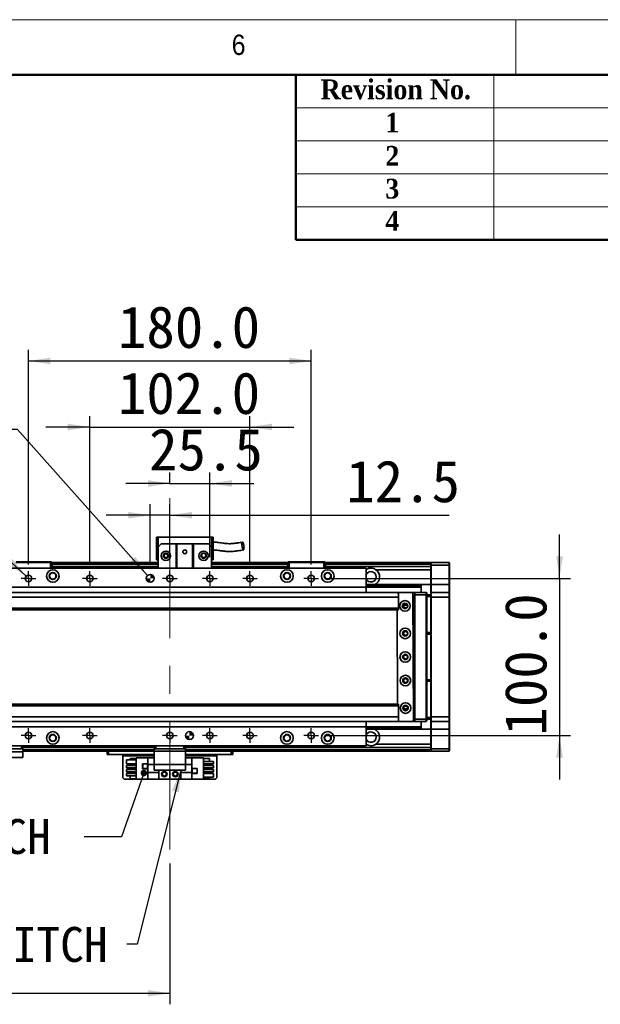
# Model space of a CAD drawing. Header units: millimetres. Extents: x 35 to 2905, y 35 to 2044.
# Tile 9 of 10: x 1854 to 2224, y 1418 to 2044. Entities that reach past the tile are written whole.
import ezdxf

# ---------------------------------------------------------------- set-up
doc = ezdxf.new("R2010")
doc.units = ezdxf.units.MM
doc.header["$LTSCALE"] = 7
doc.linetypes.add('CENTERX2', pattern=[20.32, 12.7, -2.54, 2.54, -2.54])
doc.layers.add('黑色实线', color=7, linetype='Continuous')
doc.styles.add('SLDTEXTSTYLE1', font='Gothic.ttf', dxfattribs={"width": 0.913})
doc.styles.add('SLDTEXTSTYLE2', font='timesbd.ttf', dxfattribs={"width": 0.933})
doc.styles.add('SLDTEXTSTYLE8', font='txt')
doc.styles.add('SLDTEXTSTYLE9', font='txt', dxfattribs={"bigfont": 'bigfont'})
doc.dimstyles.new('SLDDIMSTYLE0', dxfattribs={"dimtxt": 26.6, "dimasz": 14, "dimexe": 0, "dimexo": 0.0625, "dimgap": 6.65, "dimtad": 2, "dimdec": 1, "dimrnd": 1e-09, "dimzin": 4, "dimdsep": 46, "dimtxsty": 'SLDTEXTSTYLE8', "dimsah": 1, "dimcen": 0.09, "dimadec": 0, "dimazin": 1, "dimtfac": 1, "dimtdec": 1, "dimtmove": 0, "dimatfit": 0, "dimfxl": 0, "dimfrac": 2, "dimtolj": 1, "dimtzin": 12, "dimarcsym": 0})
doc.dimstyles.new('SLDDIMSTYLE1', dxfattribs={"dimtxt": 26.6, "dimasz": 14, "dimexe": 0, "dimexo": 0.0625, "dimgap": 6.65, "dimtad": 2, "dimdec": 1, "dimrnd": 1e-09, "dimzin": 12, "dimdsep": 46, "dimtxsty": 'SLDTEXTSTYLE8', "dimsah": 1, "dimcen": 0.09, "dimadec": 0, "dimazin": 3, "dimtfac": 1, "dimtdec": 1, "dimtmove": 0, "dimatfit": 0, "dimfxl": 0, "dimfrac": 2, "dimtolj": 1, "dimtzin": 12, "dimarcsym": 0})
doc.dimstyles.new('SLDDIMSTYLE2', dxfattribs={"dimtxt": 0.18, "dimasz": 14, "dimexe": 0, "dimexo": 0.0625, "dimgap": 0, "dimtad": 0, "dimtih": 1, "dimtoh": 1, "dimdec": 0, "dimrnd": 1e-09, "dimzin": 0, "dimdsep": 46, "dimtxsty": 'Standard', "dimsah": 1, "dimcen": 0.09, "dimadec": 0, "dimazin": 0, "dimtfac": 14, "dimtdec": 0, "dimtofl": 0, "dimtmove": 0, "dimatfit": 3, "dimfxl": 0, "dimfrac": 2, "dimtolj": 1, "dimtzin": 0, "dimarcsym": 0})
doc.dimstyles.new('SLDDIMSTYLE3', dxfattribs={"dimtxt": 26.6, "dimasz": 14, "dimexe": 0, "dimexo": 0.0625, "dimgap": 6.65, "dimtad": 2, "dimdec": 1, "dimrnd": 1e-09, "dimzin": 4, "dimdsep": 46, "dimtxsty": 'SLDTEXTSTYLE8', "dimsah": 1, "dimcen": 0.09, "dimadec": 0, "dimazin": 1, "dimtfac": 1, "dimtdec": 1, "dimtofl": 0, "dimtmove": 0, "dimatfit": 3, "dimfxl": 0, "dimfrac": 2, "dimtolj": 1, "dimtzin": 12, "dimarcsym": 0})
doc.dimstyles.new('SLDDIMSTYLE4', dxfattribs={"dimtxt": 26.6, "dimasz": 14, "dimexe": 0, "dimexo": 0.0625, "dimgap": 6.65, "dimtad": 0, "dimtih": 1, "dimtoh": 1, "dimdec": 1, "dimrnd": 1e-09, "dimzin": 4, "dimdsep": 46, "dimtxsty": 'SLDTEXTSTYLE8', "dimsah": 1, "dimcen": 0, "dimadec": 0, "dimazin": 1, "dimtfac": 1, "dimtdec": 1, "dimtofl": 0, "dimtmove": 0, "dimatfit": 3, "dimfxl": 0, "dimfrac": 2, "dimtolj": 1, "dimtzin": 12, "dimarcsym": 0})
doc.dimstyles.new('SLDDIMSTYLE5', dxfattribs={"dimtxt": 26.6, "dimasz": 14, "dimexe": 0, "dimexo": 0.0625, "dimgap": 6.65, "dimtad": 0, "dimtih": 1, "dimtoh": 1, "dimdec": 1, "dimrnd": 1e-09, "dimzin": 12, "dimdsep": 46, "dimtxsty": 'SLDTEXTSTYLE8', "dimsah": 1, "dimcen": 0, "dimadec": 0, "dimazin": 3, "dimtfac": 1, "dimtdec": 1, "dimtofl": 0, "dimtmove": 0, "dimatfit": 3, "dimfxl": 0, "dimfrac": 2, "dimtolj": 1, "dimtzin": 12, "dimarcsym": 0})
doc.dimstyles.new('SLDDIMSTYLE6', dxfattribs={"dimtxt": 0.18, "dimasz": 4.2, "dimexe": 0, "dimexo": 0.0625, "dimgap": 0, "dimtad": 0, "dimtih": 1, "dimtoh": 1, "dimdec": 0, "dimrnd": 1e-09, "dimzin": 0, "dimdsep": 46, "dimtxsty": 'Standard', "dimblk1": 'DOT', "dimblk2": 'DOT', "dimsah": 1, "dimcen": 0.09, "dimadec": 0, "dimazin": 0, "dimtfac": 4.2, "dimtdec": 0, "dimtofl": 0, "dimtmove": 0, "dimatfit": 3, "dimldrblk": 'DOT', "dimfxl": 0, "dimfrac": 2, "dimtolj": 1, "dimtzin": 0, "dimarcsym": 0})

# ---------------------------------------------------------------- blocks, each defined once
blk = doc.blocks.new('_D_7')
at = {"layer": '黑色实线'}
for p, q in [((1898.82, 1697.46), (1898.82, 1791.87)), ((2000.82, 1697.46), (2000.82, 1791.87)), ((1898.82, 1784.87), (1870.82, 1784.87)), ((1898.82, 1784.87), (2000.82, 1784.87)), ((2000.82, 1784.87), (2028.82, 1784.87))]:
    blk.add_line(p, q, dxfattribs=at)
for points in [[(1898.82, 1784.87), (1884.82, 1786.97), (1884.82, 1782.77)], [(2000.82, 1784.87), (2014.82, 1782.77), (2014.82, 1786.97)]]:
    blk.add_solid(points, dxfattribs=at)
at = {"layer": '黑色实线', "insert": (1916.79, 1819.77), "char_height": 26.6, "attachment_point": 1, "style": 'SLDTEXTSTYLE8'}
blk.add_mtext('102.0', dxfattribs=at)
blk = doc.blocks.new('_D_8')
at = {"layer": '黑色实线'}
for p, q in [((1859.82, 1697.46), (1859.82, 1833.87)), ((2039.82, 1697.46), (2039.82, 1833.87)), ((1859.82, 1826.87), (2039.82, 1826.87))]:
    blk.add_line(p, q, dxfattribs=at)
for points in [[(1859.82, 1826.87), (1873.82, 1824.77), (1873.82, 1828.97)], [(2039.82, 1826.87), (2025.82, 1828.97), (2025.82, 1824.77)]]:
    blk.add_solid(points, dxfattribs=at)
at = {"layer": '黑色实线', "insert": (1916.79, 1861.77), "char_height": 26.6, "attachment_point": 1, "style": 'SLDTEXTSTYLE8'}
blk.add_mtext('180.0', dxfattribs=at)
blk = doc.blocks.new('_D_9')
at = {"layer": '黑色实线'}
for p, q in [((2197.82, 1688.57), (2197.82, 1716.57)), ((2048.71, 1688.57), (2204.82, 1688.57)), ((2197.82, 1688.57), (2197.82, 1588.57)), ((2048.71, 1588.57), (2204.82, 1588.57)), ((2197.82, 1588.57), (2197.82, 1560.57))]:
    blk.add_line(p, q, dxfattribs=at)
for points in [[(2197.82, 1688.57), (2199.92, 1702.57), (2195.72, 1702.57)], [(2197.82, 1588.57), (2195.72, 1574.57), (2199.92, 1574.57)]]:
    blk.add_solid(points, dxfattribs=at)
at = {"layer": '黑色实线', "insert": (2162.91, 1588.57), "char_height": 26.6, "attachment_point": 1, "rotation": 90, "style": 'SLDTEXTSTYLE8'}
blk.add_mtext('100.0', dxfattribs=at)
blk = doc.blocks.new('SW_SYMBOL_HOLE_DEPTH')
at = {"layer": '黑色实线', "color": 0}
for p, q in [((0, 6125), (5600, 6125)), ((2800, 6125), (2800, 525)), ((700, 3885), (2800, 525)), ((4900, 3885), (2800, 525))]:
    blk.add_line(p, q, dxfattribs=at)
blk = doc.blocks.new('_D_10')
at = {"layer": '黑色实线'}
for p, q in [((1852.91, 1783.27), (1824.91, 1783.27)), ((1935.65, 1690.44), (1852.91, 1783.27))]:
    blk.add_line(p, q, dxfattribs=at)
blk.add_solid([(1935.65, 1690.44), (1927.9, 1702.29), (1924.77, 1699.49)], dxfattribs=at)
at = {"layer": '黑色实线', "xscale": 0.004985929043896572, "yscale": 0.004985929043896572, "zscale": 0.004985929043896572}
blk.add_blockref('SW_SYMBOL_HOLE_DEPTH', (1739.64, 1765.55), dxfattribs=at)
at = {"layer": '黑色实线', "char_height": 26.6, "attachment_point": 1, "style": 'SLDTEXTSTYLE8'}
for s, insert in [('2×', (1564.14, 1796.56)), ('%%c', (1607.66, 1796.3)), ('5.0', (1648.76, 1796.56)), ('H7', (1695.09, 1796.56)), ('7.0', (1778.58, 1796.56))]:
    blk.add_mtext(s, dxfattribs=dict(at, insert=insert))
blk = doc.blocks.new('_D_11')
at = {"layer": '黑色实线'}
for p, q in [((1949.82, 1748.41), (1949.82, 1755.96)), ((1975.32, 1702.1), (1975.32, 1755.96)), ((1949.82, 1748.96), (1921.82, 1748.96)), ((1949.82, 1748.96), (1975.32, 1748.96)), ((1975.32, 1748.96), (2003.32, 1748.96))]:
    blk.add_line(p, q, dxfattribs=at)
for points in [[(1949.82, 1748.96), (1935.82, 1751.06), (1935.82, 1746.86)], [(1975.32, 1748.96), (1989.32, 1746.86), (1989.32, 1751.06)]]:
    blk.add_solid(points, dxfattribs=at)
at = {"layer": '黑色实线', "insert": (1936.61, 1783.86), "char_height": 26.6, "attachment_point": 1, "style": 'SLDTEXTSTYLE8'}
blk.add_mtext('25.5', dxfattribs=at)
blk = doc.blocks.new('_D_12')
at = {"layer": '黑色实线'}
for p, q in [((1937.32, 1697.46), (1937.32, 1735.74)), ((1949.82, 1702.1), (1949.82, 1735.74)), ((1937.32, 1728.74), (1909.32, 1728.74)), ((1949.82, 1728.74), (1937.32, 1728.74)), ((1949.82, 1728.74), (2127.63, 1728.74))]:
    blk.add_line(p, q, dxfattribs=at)
for points in [[(1937.32, 1728.74), (1923.32, 1730.84), (1923.32, 1726.64)], [(1949.82, 1728.74), (1963.82, 1726.64), (1963.82, 1730.84)]]:
    blk.add_solid(points, dxfattribs=at)
at = {"layer": '黑色实线', "insert": (2062.09, 1763.64), "char_height": 26.6, "attachment_point": 1, "style": 'SLDTEXTSTYLE8'}
blk.add_mtext('12.5', dxfattribs=at)
blk = doc.blocks.new('_D_13')
at = {"layer": '黑色实线'}
for p, q in [((1805.57, 1738.76), (1777.57, 1738.76)), ((1858.27, 1690), (1805.57, 1738.76))]:
    blk.add_line(p, q, dxfattribs=at)
blk.add_solid([(1858.27, 1690), (1849.42, 1701.05), (1846.57, 1697.97)], dxfattribs=at)
at = {"layer": '黑色实线', "xscale": 0.004985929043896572, "yscale": 0.004985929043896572, "zscale": 0.004985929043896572}
blk.add_blockref('SW_SYMBOL_HOLE_DEPTH', (1673.1, 1721.15), dxfattribs=at)
at = {"layer": '黑色实线', "char_height": 26.6, "attachment_point": 1, "style": 'SLDTEXTSTYLE8'}
for s, insert in [('10×M5', (1559.12, 1752.16)), ('10.0', (1712.03, 1752.16))]:
    blk.add_mtext(s, dxfattribs=dict(at, insert=insert))
blk = doc.blocks.new('_D_20')
at = {"layer": '黑色实线'}
for p, q in [((1949.82, 1507.11), (1949.82, 1417.6)), ((449.82, 1503.26), (449.82, 1417.6)), ((449.82, 1424.6), (1949.82, 1424.6))]:
    blk.add_line(p, q, dxfattribs=at)
for points in [[(449.82, 1424.6), (463.82, 1422.5), (463.82, 1426.7)], [(1949.82, 1424.6), (1935.82, 1426.7), (1935.82, 1422.5)]]:
    blk.add_solid(points, dxfattribs=at)
at = {"layer": '黑色实线', "insert": (1146.15, 1459.5), "char_height": 26.6, "attachment_point": 1, "style": 'SLDTEXTSTYLE8'}
blk.add_mtext('1500.0', dxfattribs=at)
blk = doc.blocks.new('SW_NOTE_5')
at = {"layer": '黑色实线', "color": 0, "char_height": 22.225, "attachment_point": 2}
for s, insert, style in [('光电原点', (-103.75, 40.63), 'SLDTEXTSTYLE9'), ('HOME SWITCH', (-104.34, 11.24), 'SLDTEXTSTYLE8')]:
    blk.add_mtext(s, dxfattribs=dict(at, insert=insert, style=style))
blk = doc.blocks.new('_DOT')
at = {"color": 0, "linetype": 'ByBlock', "lineweight": -2}
blk.add_line((-0.5, 0), (-1, 0), dxfattribs=at)
at = {"color": 0, "linetype": 'ByBlock', "const_width": 0.5}
blk.add_lwpolyline([(-0.25, 0, 1), (0.25, 0, 1)], format="xyb", close=True, dxfattribs=at)
blk = doc.blocks.new('SW_NOTE_6')
at = {"layer": '黑色实线', "color": 0, "char_height": 22.225, "attachment_point": 2}
for s, insert, style in [('光电负限位', (-168.86, 40.31), 'SLDTEXTSTYLE9'), ('NEGATIVE LIMIT SWITCH', (-170.93, 10.92), 'SLDTEXTSTYLE8')]:
    blk.add_mtext(s, dxfattribs=dict(at, insert=insert, style=style))
blk = doc.blocks.new('SW_CENTERMARKSYMBOL_0')
at = {"layer": '黑色实线', "color": 0}
for p, q in [((-2.54, 0), (-4.64, 0)), ((0, 0), (-2.54, 0)), ((0, 2.54), (0, 4.64)), ((0, 0), (0, 2.54)), ((0, 0), (0, -2.54)), ((0, 0), (2.54, 0)), ((2.54, 0), (4.64, 0)), ((0, -2.54), (0, -4.64))]:
    blk.add_line(p, q, dxfattribs=at)
blk = doc.blocks.new('SW_CENTERMARKSYMBOL_1')
at = {"layer": '黑色实线', "color": 0}
for p, q in [((-2.54, 0), (-4.64, 0)), ((0, 0), (-2.54, 0)), ((0, 2.54), (0, 4.64)), ((0, 0), (0, 2.54)), ((0, 0), (0, -2.54)), ((0, 0), (2.54, 0)), ((2.54, 0), (4.64, 0)), ((0, -2.54), (0, -4.64))]:
    blk.add_line(p, q, dxfattribs=at)
blk = doc.blocks.new('SW_CENTERMARKSYMBOL_2')
at = {"layer": '黑色实线', "color": 0}
for p, q in [((-2.54, 0), (-4.64, 0)), ((0, 0), (-2.54, 0)), ((0, 2.54), (0, 4.64)), ((0, 0), (0, 2.54)), ((0, 0), (0, -2.54)), ((0, 0), (2.54, 0)), ((2.54, 0), (4.64, 0)), ((0, -2.54), (0, -4.64))]:
    blk.add_line(p, q, dxfattribs=at)
blk = doc.blocks.new('SW_CENTERMARKSYMBOL_3')
at = {"layer": '黑色实线', "color": 0}
for p, q in [((-2.54, 0), (-4.64, 0)), ((0, 0), (-2.54, 0)), ((0, 2.54), (0, 4.64)), ((0, 0), (0, 2.54)), ((0, 0), (0, -2.54)), ((0, 0), (2.54, 0)), ((2.54, 0), (4.64, 0)), ((0, -2.54), (0, -4.64))]:
    blk.add_line(p, q, dxfattribs=at)
blk = doc.blocks.new('SW_CENTERMARKSYMBOL_4')
at = {"layer": '黑色实线', "color": 0}
for p, q in [((-2.54, 0), (-4.64, 0)), ((0, 0), (-2.54, 0)), ((0, 2.54), (0, 4.64)), ((0, 0), (0, 2.54)), ((0, 0), (0, -2.54)), ((0, 0), (2.54, 0)), ((2.54, 0), (4.64, 0)), ((0, -2.54), (0, -4.64))]:
    blk.add_line(p, q, dxfattribs=at)
blk = doc.blocks.new('SW_CENTERMARKSYMBOL_5')
at = {"layer": '黑色实线', "color": 0}
for p, q in [((-2.54, 0), (-4.64, 0)), ((0, 0), (-2.54, 0)), ((0, 2.54), (0, 4.64)), ((0, 0), (0, 2.54)), ((0, 0), (0, -2.54)), ((0, 0), (2.54, 0)), ((2.54, 0), (4.64, 0)), ((0, -2.54), (0, -4.64))]:
    blk.add_line(p, q, dxfattribs=at)
blk = doc.blocks.new('SW_CENTERMARKSYMBOL_6')
at = {"layer": '黑色实线', "color": 0}
for p, q in [((-2.54, 0), (-4.64, 0)), ((0, 0), (-2.54, 0)), ((0, 2.54), (0, 4.64)), ((0, 0), (0, 2.54)), ((0, 0), (0, -2.54)), ((0, 0), (2.54, 0)), ((2.54, 0), (4.64, 0)), ((0, -2.54), (0, -4.64))]:
    blk.add_line(p, q, dxfattribs=at)
blk = doc.blocks.new('SW_CENTERMARKSYMBOL_7')
at = {"layer": '黑色实线', "color": 0}
for p, q in [((-2.54, 0), (-4.64, 0)), ((0, 0), (-2.54, 0)), ((0, 2.54), (0, 4.64)), ((0, 0), (0, 2.54)), ((0, 0), (0, -2.54)), ((0, 0), (2.54, 0)), ((2.54, 0), (4.64, 0)), ((0, -2.54), (0, -4.64))]:
    blk.add_line(p, q, dxfattribs=at)
blk = doc.blocks.new('SW_CENTERMARKSYMBOL_8')
at = {"layer": '黑色实线', "color": 0}
for p, q in [((-2.54, 0), (-4.64, 0)), ((0, 0), (-2.54, 0)), ((0, 2.54), (0, 4.64)), ((0, 0), (0, 2.54)), ((0, 0), (0, -2.54)), ((0, 0), (2.54, 0)), ((2.54, 0), (4.64, 0)), ((0, -2.54), (0, -4.64))]:
    blk.add_line(p, q, dxfattribs=at)
blk = doc.blocks.new('SW_CENTERMARKSYMBOL_9')
at = {"layer": '黑色实线', "color": 0}
for p, q in [((-2.54, 0), (-4.64, 0)), ((0, 0), (-2.54, 0)), ((0, 2.54), (0, 4.64)), ((0, 0), (0, 2.54)), ((0, 0), (0, -2.54)), ((0, 0), (2.54, 0)), ((2.54, 0), (4.64, 0)), ((0, -2.54), (0, -4.64))]:
    blk.add_line(p, q, dxfattribs=at)
blk = doc.blocks.new('SW_CENTERMARKSYMBOL_10')
at = {"layer": '黑色实线', "color": 0}
for p, q in [((-2.54, 0), (-4.64, 0)), ((0, 0), (-2.54, 0)), ((0, 2.54), (0, 4.64)), ((0, 0), (0, 2.54)), ((0, 0), (0, -2.54)), ((0, 0), (2.54, 0)), ((2.54, 0), (4.64, 0)), ((0, -2.54), (0, -4.64))]:
    blk.add_line(p, q, dxfattribs=at)
blk = doc.blocks.new('SW_CENTERMARKSYMBOL_11')
at = {"layer": '黑色实线', "color": 0}
for p, q in [((-2.54, 0), (-4.64, 0)), ((0, 0), (-2.54, 0)), ((0, 2.54), (0, 4.64)), ((0, 0), (0, 2.54)), ((0, 0), (0, -2.54)), ((0, 0), (2.54, 0)), ((2.54, 0), (4.64, 0)), ((0, -2.54), (0, -4.64))]:
    blk.add_line(p, q, dxfattribs=at)
blk = doc.blocks.new('SW_DOWELSYMBOL_0')
at = {"linetype": 'Continuous', "lineweight": 18}
h = blk.add_hatch(color=0, dxfattribs=at)
edge = h.paths.add_edge_path(flags=0)
edge.add_arc((0, 0), 2.5, 180, 270)
edge.add_line((0, -2.5), (0, 0))
edge.add_line((0, 0), (-2.5, 0))
h = blk.add_hatch(color=0, dxfattribs=at)
edge = h.paths.add_edge_path(flags=0)
edge.add_arc((0, 0), 2.5, 0, 90)
edge.add_line((0, 2.5), (0, 0))
edge.add_line((0, 0), (2.5, 0))
at = {"layer": '黑色实线', "color": 0}
blk.add_circle((0, 0), 2.5, dxfattribs=at)
blk = doc.blocks.new('SW_DOWELSYMBOL_1')
at = {"linetype": 'Continuous', "lineweight": 18}
h = blk.add_hatch(color=0, dxfattribs=at)
edge = h.paths.add_edge_path(flags=0)
edge.add_arc((0, 0), 2.5, 180, 270)
edge.add_line((0, -2.5), (0, 0))
edge.add_line((0, 0), (-2.5, 0))
h = blk.add_hatch(color=0, dxfattribs=at)
edge = h.paths.add_edge_path(flags=0)
edge.add_arc((0, 0), 2.5, 0, 90)
edge.add_line((0, 2.5), (0, 0))
edge.add_line((0, 0), (2.5, 0))
at = {"layer": '黑色实线', "color": 0}
blk.add_circle((0, 0), 2.5, dxfattribs=at)

msp = doc.modelspace()

# ---------------------------------------------------------------- linework, layer by layer
at = {"color": 7, "linetype": 'Continuous', "lineweight": 18}
for p, q in [((2905, 2044), (35, 2044)), ((2170, 2044), (2170, 2009)), ((70, 2009), (2870, 2009)), ((2156, 2009), (2156, 1904)), ((2030, 1988), (2870, 1988)), ((2030, 1967), (2870, 1967)), ((2030, 1946), (2870, 1946)), ((2030, 1925), (2870, 1925))]:
    msp.add_line(p, q, dxfattribs=at)
at = {"color": 7, "linetype": 'Continuous', "lineweight": 50}
for p, q in [((2870, 2009), (70, 2009)), ((2030, 2009), (2030, 1904)), ((2870, 1904), (2030, 1904))]:
    msp.add_line(p, q, dxfattribs=at)
at = {"color": 7, "linetype": 'Continuous', "lineweight": 35}
for p, q in [((1941.32, 1714.87), (1942.32, 1714.87)), ((1941.32, 1714.87), (1941.32, 1700.47)), ((1942.32, 1708.47), (1942.32, 1714.87)), ((1942.32, 1714.87), (1976.32, 1714.87)), ((1944.32, 1710.47), (1942.32, 1708.47)), ((1944.32, 1710.47), (1953.82, 1710.47)), ((1953.82, 1695.07), (1953.82, 1710.47)), ((1953.82, 1710.47), (1954.32, 1710.47)), ((1954.32, 1710.47), (1954.32, 1695.07)), ((1964.32, 1710.47), (1954.32, 1710.47)), ((1964.32, 1695.07), (1964.32, 1710.47)), ((1964.32, 1710.47), (1964.82, 1710.47)), ((1964.82, 1710.47), (1964.82, 1695.07)), ((1964.82, 1710.47), (1974.32, 1710.47)), ((1976.32, 1708.47), (1974.32, 1710.47)), ((1976.32, 1714.87), (1977.32, 1714.87)), ((1976.32, 1714.87), (1976.32, 1708.47)), ((1977.32, 1700.47), (1977.32, 1714.87)), ((1942.32, 1708.47), (1942.32, 1695.07)), ((1976.32, 1708.47), (1976.32, 1695.07)), ((1873.82, 1698.77), (1851.82, 1698.77)), ((1851.94, 1699.07), (1873.69, 1699.07)), ((1873.69, 1699.07), (1874.52, 1699.07)), ((1873.82, 1698.77), (1873.69, 1699.07)), ((1874.82, 1698.77), (1873.82, 1698.77)), ((1873.82, 1695.07), (1873.82, 1698.77)), ((1874.52, 1699.07), (1874.82, 1698.77)), ((1874.82, 1698.77), (1874.82, 1695.07)), ((1942.32, 1698.57), (1874.82, 1698.57)), ((1874.82, 1698.37), (1942.32, 1698.37)), ((1874.82, 1698.17), (1942.32, 1698.17)), ((1942.32, 1698.07), (1874.82, 1698.07)), ((1941.32, 1700.47), (1942.32, 1700.47)), ((1976.32, 1700.47), (1977.32, 1700.47)), ((2024.82, 1698.57), (1976.32, 1698.57)), ((1976.32, 1698.37), (2024.82, 1698.37)), ((1976.32, 1698.17), (2024.82, 1698.17)), ((2024.82, 1698.07), (1976.32, 1698.07)), ((2024.82, 1698.77), (2025.12, 1699.07)), ((2025.82, 1698.77), (2024.82, 1698.77)), ((2024.82, 1695.07), (2024.82, 1698.77)), ((2025.12, 1699.07), (2025.94, 1699.07)), ((2025.82, 1698.77), (2025.94, 1699.07)), ((2047.82, 1698.77), (2025.82, 1698.77)), ((2025.82, 1698.77), (2025.82, 1695.07)), ((2025.94, 1699.07), (2047.69, 1699.07)), ((2047.82, 1698.77), (2047.69, 1699.07)), ((2047.69, 1699.07), (2048.52, 1699.07)), ((2047.82, 1695.07), (2047.82, 1698.77)), ((2048.82, 1698.77), (2047.82, 1698.77)), ((2048.52, 1699.07), (2048.82, 1698.77)), ((2048.82, 1698.77), (2048.82, 1695.07)), ((2115.82, 1698.57), (2048.82, 1698.57)), ((2115.82, 1698.07), (2048.82, 1698.07)), ((2115.82, 1698.27), (2116.12, 1698.57)), ((2115.82, 1698.57), (2115.82, 1698.27)), ((2115.82, 1697.07), (2115.82, 1698.27)), ((2116.12, 1698.57), (2116.12, 1697.07)), ((2116.12, 1698.57), (2127.52, 1698.57)), ((2127.52, 1697.07), (2127.52, 1698.57)), ((2127.52, 1698.57), (2127.82, 1698.27)), ((2127.82, 1698.27), (2127.82, 1697.07)), ((2074.82, 1695.07), (1824.82, 1695.07)), ((1942.32, 1696.07), (1874.82, 1696.07)), ((2024.82, 1696.07), (1976.32, 1696.07)), ((2115.82, 1696.07), (2048.82, 1696.07)), ((2074.82, 1695.07), (2074.82, 1683.07)), ((2115.82, 1694.07), (2080.99, 1694.07)), ((2115.82, 1697.07), (2116.12, 1697.07)), ((2115.82, 1684.57), (2115.82, 1697.07)), ((2127.52, 1697.07), (2116.12, 1697.07)), ((2116.12, 1697.07), (2116.12, 1684.57)), ((2127.52, 1697.07), (2127.82, 1697.07)), ((2127.52, 1684.57), (2127.52, 1697.07)), ((2127.82, 1697.07), (2127.82, 1684.57)), ((2095.32, 1679.57), (304.32, 1679.57)), ((2074.82, 1683.07), (1824.82, 1683.07)), ((2074.82, 1684.96), (2075.54, 1684.57)), ((2074.82, 1684.57), (2109.82, 1684.57)), ((2074.82, 1684.27), (2109.82, 1684.27)), ((2074.82, 1683.38), (2109.82, 1683.38)), ((2074.82, 1683.08), (2109.82, 1683.08)), ((2074.82, 1683.07), (2074.82, 1679.57)), ((2094.92, 1679.55), (2094.42, 1679.04)), ((2094.42, 1679.04), (2094.42, 1678.93)), ((2103.92, 1679.6), (2094.92, 1679.55)), ((2095.32, 1679.57), (2095.32, 1679.55)), ((2095.32, 1678.93), (2095.32, 1676.57)), ((2095.62, 1679.57), (2095.59, 1679.55)), ((2095.62, 1679.55), (2095.62, 1679.57)), ((2095.62, 1679.57), (2099.62, 1679.57)), ((2104.42, 1679.1), (2103.92, 1679.6)), ((2103.94, 1679.57), (2105.82, 1679.57)), ((2105.82, 1679.27), (2104.25, 1679.27)), ((2104.86, 1598.1), (2104.42, 1679.1)), ((2105.82, 1678.07), (2105.82, 1679.57)), ((2105.82, 1679.57), (2113.02, 1679.57)), ((2109.82, 1684.57), (2109.82, 1684.27)), ((2115.82, 1684.57), (2109.82, 1684.57)), ((2109.82, 1684.27), (2109.82, 1683.38)), ((2109.82, 1683.38), (2109.82, 1683.08)), ((2109.82, 1683.08), (2109.82, 1679.57)), ((2113.02, 1678.07), (2113.02, 1679.57)), ((2113.32, 1679.27), (2113.02, 1679.57)), ((2113.32, 1679.27), (2113.32, 1678.07)), ((2115.82, 1684.57), (2116.12, 1684.57)), ((2115.82, 1679.27), (2115.82, 1684.57)), ((2116.12, 1679.57), (2115.82, 1679.27)), ((2115.82, 1676.57), (2115.82, 1679.27)), ((2116.12, 1684.57), (2116.12, 1679.57)), ((2116.12, 1684.57), (2127.52, 1684.57)), ((2116.12, 1679.57), (2116.12, 1676.57)), ((2116.12, 1679.57), (2127.52, 1679.57)), ((2127.52, 1679.57), (2127.52, 1684.57)), ((2127.52, 1684.57), (2127.82, 1684.57)), ((2127.52, 1676.57), (2127.52, 1679.57)), ((2127.52, 1679.57), (2127.82, 1679.27)), ((2127.82, 1684.57), (2127.82, 1679.27)), ((2127.82, 1679.27), (2127.82, 1676.57)), ((2095.32, 1676.57), (304.32, 1676.57)), ((2095.32, 1676.57), (2095.32, 1669.57)), ((2099.82, 1672.67), (2100.11, 1672.65)), ((2105.32, 1677.57), (2104.43, 1677.57)), ((2105.32, 1599.57), (2105.32, 1677.57)), ((2105.82, 1599.07), (2105.82, 1678.07)), ((2113.02, 1678.07), (2105.82, 1678.07)), ((2113.02, 1599.07), (2113.02, 1678.07)), ((2113.32, 1678.07), (2113.02, 1678.07)), ((2113.32, 1678.07), (2113.32, 1599.07)), ((2113.32, 1678.07), (2115.82, 1678.07)), ((2115.82, 1677.07), (2113.32, 1677.07)), ((2115.82, 1600.57), (2115.82, 1676.57)), ((2116.12, 1676.57), (2115.82, 1676.57)), ((2127.52, 1676.57), (2116.12, 1676.57)), ((2116.12, 1676.57), (2116.12, 1600.57)), ((2127.52, 1600.57), (2127.52, 1676.57)), ((2127.52, 1676.57), (2127.82, 1676.57)), ((2127.82, 1676.57), (2127.82, 1600.57)), ((2095.32, 1669.57), (304.32, 1669.57)), ((304.32, 1668.57), (2095.32, 1668.57)), ((2094.48, 1668.57), (2094.8, 1608.57)), ((2095.32, 1669.57), (2095.32, 1668.57)), ((2100.96, 1671.57), (2098.67, 1671.57)), ((2099.82, 1655.17), (2100.33, 1655.09)), ((2113.32, 1654.07), (2115.82, 1654.07)), ((2115.82, 1653.07), (2113.32, 1653.07)), ((2113.32, 1624.07), (2115.82, 1624.07)), ((2115.82, 1623.07), (2113.32, 1623.07)), ((2095.32, 1608.57), (304.32, 1608.57)), ((2095.32, 1607.57), (304.32, 1607.57)), ((2095.32, 1608.57), (2095.32, 1607.57)), ((2095.32, 1607.57), (2095.32, 1600.57)), ((2098.67, 1605.57), (2100.96, 1605.57)), ((2095.32, 1600.57), (304.32, 1600.57)), ((2095.32, 1597.57), (304.32, 1597.57)), ((2074.82, 1597.57), (2074.82, 1594.07)), ((2094.86, 1598.21), (2094.86, 1598.05)), ((2094.86, 1598.05), (2095.36, 1597.55)), ((2095.32, 1600.57), (2095.32, 1598.21)), ((2095.32, 1597.59), (2095.32, 1597.57)), ((2095.36, 1597.55), (2104.36, 1597.6)), ((2105.82, 1597.57), (2099.84, 1597.57)), ((2104.36, 1597.6), (2104.86, 1598.1)), ((2104.63, 1597.87), (2105.82, 1597.87)), ((2104.85, 1599.57), (2105.32, 1599.57)), ((2105.82, 1599.07), (2113.02, 1599.07)), ((2105.82, 1597.57), (2105.82, 1599.07)), ((2113.02, 1597.57), (2105.82, 1597.57)), ((2109.82, 1597.57), (2109.82, 1594.06)), ((2113.32, 1599.07), (2113.02, 1599.07)), ((2113.02, 1597.57), (2113.02, 1599.07)), ((2113.32, 1597.87), (2113.02, 1597.57)), ((2113.32, 1600.07), (2115.82, 1600.07)), ((2113.32, 1599.07), (2113.32, 1597.87)), ((2115.82, 1599.07), (2113.32, 1599.07)), ((2116.12, 1600.57), (2115.82, 1600.57)), ((2115.82, 1597.87), (2115.82, 1600.57)), ((2116.12, 1597.57), (2115.82, 1597.87)), ((2115.82, 1592.57), (2115.82, 1597.87)), ((2116.12, 1600.57), (2127.52, 1600.57)), ((2116.12, 1600.57), (2116.12, 1597.57)), ((2127.52, 1597.57), (2116.12, 1597.57)), ((2116.12, 1597.57), (2116.12, 1592.57)), ((2127.52, 1600.57), (2127.82, 1600.57)), ((2127.52, 1597.57), (2127.52, 1600.57)), ((2127.52, 1597.57), (2127.82, 1597.87)), ((2127.52, 1592.57), (2127.52, 1597.57)), ((2127.82, 1600.57), (2127.82, 1597.87)), ((2127.82, 1597.87), (2127.82, 1592.57)), ((2074.82, 1594.07), (1824.82, 1594.07)), ((2074.82, 1594.07), (2074.82, 1582.07)), ((2074.82, 1594.06), (2109.82, 1594.06)), ((2074.82, 1593.77), (2109.82, 1593.77)), ((2074.82, 1592.87), (2109.82, 1592.87)), ((2074.82, 1592.58), (2109.82, 1592.58)), ((2074.82, 1592.18), (2075.54, 1592.58)), ((2109.82, 1594.06), (2109.82, 1593.77)), ((2109.82, 1593.77), (2109.82, 1592.87)), ((2109.82, 1592.87), (2109.82, 1592.58)), ((2115.82, 1592.58), (2109.82, 1592.58)), ((2116.12, 1592.57), (2115.82, 1592.57)), ((2115.82, 1580.07), (2115.82, 1592.57)), ((2116.12, 1592.57), (2127.52, 1592.57)), ((2116.12, 1592.57), (2116.12, 1580.07)), ((2127.82, 1592.57), (2127.52, 1592.57)), ((2127.52, 1580.07), (2127.52, 1592.57)), ((2127.82, 1592.57), (2127.82, 1580.07)), ((1822.32, 1580.07), (1855.32, 1580.07)), ((2074.82, 1582.07), (1824.82, 1582.07)), ((1855.32, 1580.07), (1855.32, 1582.07)), ((1856.32, 1580.07), (1855.32, 1580.07)), ((1856.32, 1582.07), (1856.32, 1580.07)), ((1939.82, 1581.08), (1856.32, 1581.08)), ((1856.32, 1580.07), (1856.32, 1578.24)), ((1939.82, 1578.57), (1856.32, 1578.57)), ((1909.82, 1576.57), (1909.82, 1578.57)), ((1910.82, 1578.57), (1910.82, 1576.57)), ((1939.82, 1580.07), (1939.82, 1582.07)), ((1940.82, 1580.07), (1939.82, 1580.07)), ((1939.82, 1578.57), (1939.82, 1580.07)), ((1959.82, 1578.57), (1939.82, 1578.57)), ((1939.82, 1578.57), (1939.82, 1570.07)), ((1940.82, 1582.07), (1940.82, 1580.07)), ((1958.82, 1580.07), (1940.82, 1580.07)), ((1958.82, 1580.07), (1958.82, 1582.07)), ((1959.82, 1580.07), (1958.82, 1580.07)), ((1959.82, 1582.07), (1959.82, 1580.07)), ((2115.82, 1581.08), (1959.82, 1581.08)), ((1959.82, 1580.07), (1959.82, 1578.57)), ((1959.82, 1578.57), (1959.82, 1570.07)), ((2115.82, 1578.57), (1959.82, 1578.57)), ((1988.82, 1576.57), (1988.82, 1578.57)), ((1989.82, 1578.57), (1989.82, 1576.57)), ((2115.82, 1583.08), (2080.99, 1583.08)), ((2116.12, 1580.07), (2115.82, 1580.07)), ((2115.82, 1578.87), (2115.82, 1580.07)), ((2116.12, 1578.57), (2115.82, 1578.87)), ((2115.82, 1578.87), (2115.82, 1578.57)), ((2116.12, 1580.07), (2127.52, 1580.07)), ((2116.12, 1580.07), (2116.12, 1578.57)), ((2127.52, 1578.57), (2116.12, 1578.57)), ((2127.82, 1580.07), (2127.52, 1580.07)), ((2127.52, 1578.57), (2127.52, 1580.07)), ((2127.82, 1578.87), (2127.52, 1578.57)), ((2127.82, 1580.07), (2127.82, 1578.87)), ((1821.32, 1578.24), (1856.32, 1578.24)), ((1856.32, 1574.57), (1821.32, 1574.57)), ((1856.32, 1578.24), (1856.32, 1574.57)), ((1910.82, 1576.57), (1909.82, 1576.57)), ((1939.82, 1576.57), (1910.82, 1576.57)), ((1919.82, 1576.57), (1919.82, 1575.57)), ((1919.82, 1561.77), (1919.82, 1575.57)), ((1922.12, 1570.63), (1922.12, 1573.13)), ((1922.12, 1573.13), (1928.32, 1573.13)), ((1924.52, 1574.07), (1928.32, 1574.07)), ((1924.52, 1573.13), (1924.52, 1574.07)), ((1928.32, 1560.77), (1928.32, 1574.37)), ((1928.32, 1574.37), (1935.87, 1574.37)), ((1939.82, 1574.37), (1935.87, 1574.37)), ((1935.87, 1574.37), (1935.87, 1570.07)), ((1988.82, 1576.57), (1959.82, 1576.57)), ((1963.77, 1574.37), (1959.82, 1574.37)), ((1963.77, 1570.07), (1963.77, 1574.37)), ((1971.32, 1574.37), (1963.77, 1574.37)), ((1971.32, 1574.37), (1971.32, 1560.77)), ((1975.12, 1574.07), (1971.32, 1574.07)), ((1975.12, 1574.07), (1975.12, 1572.13)), ((1979.82, 1575.57), (1979.82, 1576.57)), ((1979.82, 1575.57), (1979.82, 1561.77)), ((1989.82, 1576.57), (1988.82, 1576.57)), ((1922.12, 1570.63), (1928.32, 1570.63)), ((1922.12, 1568.09), (1922.12, 1569.59)), ((1922.12, 1569.59), (1928.32, 1569.59)), ((1922.12, 1568.09), (1928.32, 1568.09)), ((1922.12, 1565.55), (1922.12, 1567.05)), ((1922.12, 1567.05), (1928.32, 1567.05)), ((1924.52, 1569.59), (1924.52, 1570.63)), ((1924.52, 1567.05), (1924.52, 1568.09)), ((1935.62, 1570.67), (1932.42, 1570.67)), ((1932.42, 1570.67), (1932.42, 1567.47)), ((1932.42, 1567.47), (1935.62, 1567.47)), ((1932.52, 1570.57), (1932.52, 1567.57)), ((1935.52, 1570.57), (1932.52, 1570.57)), ((1932.52, 1567.57), (1935.52, 1567.57)), ((1935.52, 1567.57), (1935.52, 1570.57)), ((1935.62, 1567.47), (1935.62, 1570.67)), ((1939.82, 1570.07), (1935.87, 1570.07)), ((1935.87, 1565.07), (1935.87, 1570.07)), ((1939.82, 1570.07), (1959.82, 1570.07)), ((1939.82, 1566.57), (1939.82, 1570.07)), ((1959.82, 1566.57), (1939.82, 1566.57)), ((1942.82, 1566.57), (1942.82, 1565.07)), ((1949.82, 1560.77), (1949.82, 1566.57)), ((1956.82, 1565.07), (1956.82, 1566.57)), ((1963.77, 1570.07), (1959.82, 1570.07)), ((1959.82, 1570.07), (1959.82, 1566.57)), ((1963.77, 1570.07), (1963.77, 1565.07)), ((1967.22, 1567.67), (1964.02, 1567.67)), ((1964.02, 1567.67), (1964.02, 1564.47)), ((1964.12, 1567.57), (1964.12, 1564.57)), ((1967.12, 1567.57), (1964.12, 1567.57)), ((1967.12, 1564.57), (1967.12, 1567.57)), ((1967.22, 1564.47), (1967.22, 1567.67)), ((1977.52, 1572.13), (1971.32, 1572.13)), ((1977.52, 1570.63), (1971.32, 1570.63)), ((1977.52, 1569.59), (1971.32, 1569.59)), ((1977.52, 1568.09), (1971.32, 1568.09)), ((1977.52, 1567.05), (1971.32, 1567.05)), ((1975.12, 1570.63), (1975.12, 1569.59)), ((1975.12, 1568.09), (1975.12, 1567.05)), ((1977.52, 1572.13), (1977.52, 1570.63)), ((1977.52, 1569.59), (1977.52, 1568.09)), ((1977.52, 1567.05), (1977.52, 1565.55)), ((1919.82, 1561.77), (1920.82, 1560.77)), ((1928.32, 1560.77), (1920.82, 1560.77)), ((1922.12, 1565.55), (1928.32, 1565.55)), ((1922.12, 1563.01), (1922.12, 1564.51)), ((1922.12, 1564.51), (1928.32, 1564.51)), ((1922.12, 1563.01), (1928.32, 1563.01)), ((1924.52, 1564.51), (1924.52, 1565.55)), ((1924.52, 1561.07), (1924.52, 1563.01)), ((1924.52, 1561.07), (1928.32, 1561.07)), ((1928.32, 1560.77), (1935.87, 1560.77)), ((1935.87, 1565.07), (1942.82, 1565.07)), ((1935.87, 1565.07), (1935.87, 1560.77)), ((1935.87, 1560.77), (1942.82, 1560.77)), ((1942.82, 1560.77), (1942.82, 1565.07)), ((1949.82, 1560.77), (1942.82, 1560.77)), ((1949.82, 1560.77), (1956.82, 1560.77)), ((1956.82, 1565.07), (1963.77, 1565.07)), ((1956.82, 1565.07), (1956.82, 1560.77)), ((1956.82, 1560.77), (1963.77, 1560.77)), ((1963.77, 1560.77), (1963.77, 1565.07)), ((1971.32, 1560.77), (1963.77, 1560.77)), ((1964.02, 1564.47), (1967.22, 1564.47)), ((1964.12, 1564.57), (1967.12, 1564.57)), ((1977.52, 1565.55), (1971.32, 1565.55)), ((1977.52, 1564.51), (1971.32, 1564.51)), ((1977.52, 1562.01), (1971.32, 1562.01)), ((1975.12, 1561.07), (1971.32, 1561.07)), ((1978.82, 1560.77), (1971.32, 1560.77)), ((1975.12, 1565.55), (1975.12, 1564.51)), ((1975.12, 1562.01), (1975.12, 1561.07)), ((1977.52, 1564.51), (1977.52, 1562.01)), ((1978.82, 1560.77), (1979.82, 1561.77))]:
    msp.add_line(p, q, dxfattribs=at)
at = {"color": 8, "linetype": 'Continuous', "lineweight": 35}
for p, q in [((1942.32, 1697.57), (1874.82, 1697.57)), ((2024.82, 1697.57), (1976.32, 1697.57)), ((2115.82, 1697.57), (2048.82, 1697.57)), ((1939.82, 1579.57), (1856.32, 1579.57)), ((2115.82, 1579.57), (1959.82, 1579.57)), ((1919.82, 1575.57), (1939.82, 1575.57)), ((1959.82, 1575.57), (1979.82, 1575.57))]:
    msp.add_line(p, q, dxfattribs=at)
at = {"color": 7, "linetype": 'Continuous', "lineweight": 35, "flags": 128}
msp.add_lwpolyline([(2099.82, 1640.17), (2100.43, 1640.05), (2100.67, 1639.93)], dxfattribs=at)
at = {"color": 7, "linetype": 'Continuous', "lineweight": 35}
for centre, radius in [((1947.32, 1702.97), 3), ((1947.32, 1702.97), 1.7), ((1947.32, 1702.97), 1.6), ((1959.32, 1705.47), 1.25), ((1971.32, 1702.97), 3), ((1971.32, 1702.97), 1.7), ((1971.32, 1702.97), 1.6), ((1875.32, 1690.08), 4), ((1875.32, 1690.08), 2.25), ((1875.32, 1690.08), 2), ((2024.32, 1690.08), 4), ((2024.32, 1690.08), 2.25), ((2024.32, 1690.08), 2), ((2050.32, 1690.08), 4), ((2050.32, 1690.08), 2.25), ((2050.32, 1690.08), 2), ((1859.82, 1688.57), 2.1), ((1898.82, 1688.57), 2.1), ((1937.32, 1688.57), 2.5), ((1949.82, 1688.57), 2.1), ((1975.32, 1688.57), 2.1), ((2000.82, 1688.57), 2.1), ((2039.82, 1688.57), 2.1), ((2099.47, 1671.07), 3.36), ((2099.47, 1671.07), 1.7), ((2099.82, 1671.07), 1.25), ((2099.56, 1653.57), 3.36), ((2099.56, 1653.57), 1.7), ((2099.82, 1653.57), 1.25), ((2099.64, 1638.57), 3.36), ((2099.64, 1638.57), 1.7), ((2099.82, 1638.57), 1.25), ((2099.72, 1623.57), 3.36), ((2099.72, 1623.57), 1.7), ((2099.82, 1623.57), 1.6), ((2099.82, 1623.57), 1.25), ((2099.82, 1606.07), 3.36), ((2099.82, 1606.07), 1.7), ((2099.82, 1606.07), 1.6), ((2099.82, 1606.07), 1.25), ((1875.32, 1587.07), 4), ((1962.32, 1588.57), 2.5), ((2024.32, 1587.07), 4), ((2050.32, 1587.07), 4), ((1859.82, 1588.57), 2.1), ((1875.32, 1587.07), 2.25), ((1875.32, 1587.07), 2), ((1898.82, 1588.57), 2.1), ((1949.82, 1588.57), 2.1), ((1975.32, 1588.57), 2.1), ((2000.82, 1588.57), 2.1), ((2024.32, 1587.07), 2.25), ((2024.32, 1587.07), 2), ((2039.82, 1588.57), 2.1), ((2050.32, 1587.07), 2.25), ((2050.32, 1587.07), 2), ((1946.32, 1564.07), 1.75), ((1946.32, 1564.07), 1.25), ((1953.32, 1564.07), 1.75), ((1953.32, 1564.07), 1.25)]:
    msp.add_circle(centre, radius, dxfattribs=at)
for centre, radius, start, end in [((2077.82, 1689.57), 3.3, 0, 155.38002), ((2077.82, 1689.57), 5.5, 294.49118, 54.81021), ((2077.82, 1689.57), 3.3, 204.61998, 0), ((2099.82, 1671.07), 1.6, 90, 280.8667), ((2099.82, 1653.57), 1.6, 90, 289.0593), ((2099.82, 1638.57), 1.6, 90, 302.53732), ((2077.82, 1587.57), 5.5, 305.18979, 65.50882), ((2077.82, 1587.57), 3.3, 0, 155.38002), ((2077.82, 1587.57), 3.3, 204.61998, 0)]:
    msp.add_arc(centre, radius, start, end, dxfattribs=at)
for points, knots in [([(1996.06, 1711.62), (1995.01, 1711.46), (1993.19, 1711.17), (1990.81, 1710.8), (1989, 1710.65), (1987.42, 1710.63), (1985.65, 1710.71), (1983.8, 1710.93), (1981.9, 1711.21), (1980.38, 1711.44), (1978.96, 1711.57), (1978.01, 1711.62), (1977.46, 1711.6), (1977.32, 1711.59)], [0, 0, 0, 0, 0.172819, 0.301207, 0.394506, 0.462198, 0.550303, 0.670437, 0.754267, 0.853136, 0.912496, 0.977891, 1, 1, 1, 1]), ([(1995.68, 1710.46), (1995.7, 1710.71), (1995.75, 1711.21), (1995.93, 1711.61), (1996.16, 1711.66), (1996.39, 1711.38), (1996.6, 1710.86), (1996.79, 1710.17), (1996.93, 1709.36), (1997.01, 1708.52), (1997.01, 1707.75), (1996.94, 1707.13), (1996.8, 1706.73), (1996.6, 1706.65), (1996.4, 1706.75), (1996.21, 1707.1), (1996.04, 1707.63), (1995.89, 1708.36), (1995.78, 1709.11), (1995.7, 1709.65), (1995.67, 1709.91), (1995.66, 1709.99), (1995.66, 1710.02), (1995.66, 1710.09), (1995.66, 1710.25), (1995.67, 1710.38), (1995.68, 1710.46)], [0, 0, 0, 0, 0.064817, 0.129779, 0.189732, 0.242617, 0.294413, 0.346243, 0.398724, 0.452199, 0.506601, 0.561452, 0.616051, 0.669772, 0.727069, 0.765377, 0.803691, 0.858908, 0.914228, 0.949554, 0.964, 0.96485, 0.965758, 0.96871, 0.980528, 1, 1, 1, 1]), ([(1947.1, 1701.84), (1946.97, 1701.86), (1946.72, 1701.91), (1946.38, 1702.13), (1946.12, 1702.45), (1945.97, 1702.85), (1945.96, 1703.3), (1946.09, 1703.73), (1946.35, 1704.1), (1946.59, 1704.27), (1946.71, 1704.34)], [0, 0, 0, 0, 0.115353, 0.231249, 0.351784, 0.477009, 0.606522, 0.740238, 0.878365, 1, 1, 1, 1]), ([(1947.32, 1701.82), (1947.32, 1701.82), (1947.44, 1701.82), (1947.68, 1701.86), (1947.99, 1702.02), (1948.25, 1702.27), (1948.42, 1702.58), (1948.48, 1702.93), (1948.44, 1703.28), (1948.3, 1703.6), (1948.06, 1703.87), (1947.76, 1704.05), (1947.42, 1704.14), (1947.06, 1704.11), (1946.73, 1703.99), (1946.46, 1703.76), (1946.26, 1703.47), (1946.16, 1703.13), (1946.16, 1702.78), (1946.28, 1702.44), (1946.48, 1702.16), (1946.76, 1701.94), (1946.99, 1701.87), (1947.1, 1701.84)], [0, 0, 0, 0, 0.001724, 0.051653, 0.10156, 0.151472, 0.201385, 0.251302, 0.301217, 0.351128, 0.401039, 0.450953, 0.500883, 0.550786, 0.600697, 0.650611, 0.700525, 0.750439, 0.800349, 0.850257, 0.900175, 0.950091, 1, 1, 1, 1]), ([(1947.92, 1704.34), (1948.05, 1704.25), (1948.32, 1704.07), (1948.58, 1703.65), (1948.69, 1703.17), (1948.63, 1702.7), (1948.42, 1702.3), (1948.09, 1702), (1947.77, 1701.87), (1947.58, 1701.85), (1947.53, 1701.84)], [0, 0, 0, 0, 0.140782, 0.288063, 0.430436, 0.567942, 0.700603, 0.828492, 0.95159, 1, 1, 1, 1]), ([(1971.19, 1701.84), (1971.13, 1701.84), (1970.94, 1701.85), (1970.61, 1701.96), (1970.27, 1702.23), (1970.03, 1702.62), (1969.94, 1703.08), (1970.01, 1703.56), (1970.25, 1704), (1970.53, 1704.24), (1970.69, 1704.33), (1970.71, 1704.34)], [0, 0, 0, 0, 0.048831, 0.16801, 0.291897, 0.420525, 0.553942, 0.692153, 0.834906, 0.981903, 1, 1, 1, 1]), ([(1971.53, 1701.84), (1971.67, 1701.87), (1971.95, 1701.92), (1972.3, 1702.17), (1972.55, 1702.52), (1972.67, 1702.93), (1972.66, 1703.35), (1972.52, 1703.76), (1972.28, 1704.11), (1972.04, 1704.27), (1971.92, 1704.34)], [0, 0, 0, 0, 0.124812, 0.249843, 0.374863, 0.499856, 0.624839, 0.749815, 0.874826, 1, 1, 1, 1]), ([(1977.32, 1706.59), (1977.68, 1706.6), (1978.57, 1706.64), (1979.94, 1706.46), (1981.36, 1706.26), (1982.64, 1706.07), (1983.74, 1705.92), (1984.69, 1705.82), (1985.93, 1705.71), (1987.76, 1705.63), (1990.36, 1705.73), (1993.36, 1706.15), (1995.5, 1706.5), (1996.63, 1706.68)], [0, 0, 0, 0, 0.056169, 0.135053, 0.20937, 0.27583, 0.332636, 0.378843, 0.421677, 0.522487, 0.656038, 0.81859, 1, 1, 1, 1]), ([(1971.1, 1701.84), (1970.97, 1701.88), (1970.73, 1701.95), (1970.45, 1702.19), (1970.29, 1702.44), (1970.19, 1702.71), (1970.16, 1702.92), (1970.17, 1703.05), (1970.17, 1703.07), (1970.17, 1703.08), (1970.17, 1703.08), (1970.17, 1703.08), (1970.17, 1703.08), (1970.17, 1703.08)], [0, 0, 0, 0, 0.236929, 0.441713, 0.614239, 0.75451, 0.938081, 0.982967, 0.989785, 0.995203, 0.997552, 0.999768, 1, 1, 1, 1]), ([(2076.46, 1694.9), (2076.47, 1695.05), (2076.47, 1695.34), (2076.39, 1695.7), (2076.19, 1695.93), (2075.85, 1696.03), (2075.42, 1696.06), (2074.9, 1696.07), (2074.35, 1696.06), (2073.85, 1696.04), (2073.47, 1695.94), (2073.26, 1695.73), (2073.17, 1695.43), (2073.17, 1695.17), (2073.17, 1695.04)], [0, 0, 0, 0, 0.0797584, 0.1665565, 0.2537829, 0.3312594, 0.4105053, 0.4973659, 0.5883793, 0.6798164, 0.7685863, 0.8490903, 0.9259937, 1, 1, 1, 1]), ([(2076.46, 1694.9), (2076.45, 1694.9), (2076.42, 1694.89), (2076.23, 1694.84), (2075.87, 1694.72), (2075.42, 1694.53), (2075.04, 1694.34), (2074.85, 1694.2), (2074.82, 1694.17)], [0, 0, 0, 0, 0.123963, 0.326529, 0.528872, 0.733189, 0.948259, 1, 1, 1, 1]), ([(2080.99, 1694.07), (2080.53, 1694.33), (2079.58, 1694.89), (2077.98, 1695.16), (2076.94, 1694.99), (2076.46, 1694.9)], [0, 0, 0, 0, 0.335629, 0.69275, 1, 1, 1, 1]), ([(2074.82, 1582.99), (2075.22, 1582.76), (2076.12, 1582.24), (2077.74, 1581.99), (2079.48, 1582.21), (2080.49, 1582.79), (2080.99, 1583.08)], [0, 0, 0, 0, 0.213466, 0.471541, 0.737419, 1, 1, 1, 1])]:
    msp.add_open_spline(points, degree=3, knots=knots, dxfattribs=at)
at = {"layer": '黑色实线', "linetype": 'CENTERX2', "lineweight": 18}
msp.add_line((1949.82, 1739.52), (1949.82, 1516), dxfattribs=at)

# ---------------------------------------------------------------- block references
at = {"layer": '黑色实线'}
for name, p in [('SW_CENTERMARKSYMBOL_0', (1859.82, 1688.57)), ('SW_CENTERMARKSYMBOL_1', (1898.82, 1688.57)), ('SW_CENTERMARKSYMBOL_2', (1949.82, 1688.57)), ('SW_CENTERMARKSYMBOL_3', (1975.32, 1688.57)), ('SW_CENTERMARKSYMBOL_4', (2000.82, 1688.57)), ('SW_CENTERMARKSYMBOL_5', (2039.82, 1688.57)), ('SW_DOWELSYMBOL_0', (1937.32, 1688.57)), ('SW_CENTERMARKSYMBOL_11', (1859.82, 1588.57)), ('SW_CENTERMARKSYMBOL_10', (1898.82, 1588.57)), ('SW_CENTERMARKSYMBOL_9', (1949.82, 1588.57)), ('SW_DOWELSYMBOL_1', (1962.32, 1588.57)), ('SW_CENTERMARKSYMBOL_8', (1975.32, 1588.57)), ('SW_CENTERMARKSYMBOL_7', (2000.82, 1588.57)), ('SW_CENTERMARKSYMBOL_6', (2039.82, 1588.57))]:
    msp.add_blockref(name, p, dxfattribs=at)
at = {"layer": '黑色实线', "color": 7}
for name, p in [('SW_NOTE_5', (1895.27, 1524.21)), ('SW_NOTE_6', (1922.42, 1455.87))]:
    msp.add_blockref(name, p, dxfattribs=at)

# ---------------------------------------------------------------- texts
at = {"color": 7, "linetype": 'Continuous', "lineweight": 0, "attachment_point": 1}
for s, insert, char_height, style in [('6', (1989.17, 2034.52), 12.96, 'SLDTEXTSTYLE1'), ('Revision No.', (2045.74, 2006.01), 12.6, 'SLDTEXTSTYLE2'), ('1', (2086.96, 1984.85), 12.6, 'SLDTEXTSTYLE2'), ('2', (2086.96, 1963.68), 12.6, 'SLDTEXTSTYLE2'), ('3', (2086.96, 1942.82), 12.6, 'SLDTEXTSTYLE2'), ('4', (2086.96, 1922.31), 12.6, 'SLDTEXTSTYLE2')]:
    msp.add_mtext(s, dxfattribs=dict(at, insert=insert, char_height=char_height, style=style))

# ---------------------------------------------------------------- dimensions: what is measured, and where the dimension line sits
at = {"layer": '黑色实线'}
for base, p1, p2, dimstyle, picture, middle in [((2039.82, 1826.87), (1859.82, 1688.57), (2039.82, 1688.57), 'SLDDIMSTYLE3', '_D_8', (1959.16, 1826.87)), ((2000.82, 1784.87), (1898.82, 1688.57), (2000.82, 1688.57), 'SLDDIMSTYLE0', '_D_7', (1959.16, 1784.87)), ((1975.32, 1748.96), (1949.82, 1739.52), (1975.32, 1693.21), 'SLDDIMSTYLE1', '_D_11', (1969.38, 1748.96)), ((1937.32, 1728.74), (1949.82, 1693.21), (1937.32, 1688.57), 'SLDDIMSTYLE1', '_D_12', (2094.86, 1728.74)), ((1949.82, 1424.6), (449.82, 1512.15), (1949.82, 1516), 'SLDDIMSTYLE3', '_D_20', (1198.13, 1424.6))]:
    dim = msp.add_linear_dim(base=base, p1=p1, p2=p2, dimstyle=dimstyle, dxfattribs=at)
    dim.commit()
    dim.dimension.update_dxf_attribs({"geometry": picture, "text_midpoint": middle, "dimtype": 160})
dim = msp.add_diameter_dim_2p(p1=(1938.98, 1686.71), p2=(1935.65, 1690.44), text='2×<>H7{\\fGDT;x}7.0', dimstyle='SLDDIMSTYLE4', dxfattribs=at)
dim.commit()
dim.dimension.update_dxf_attribs({"geometry": '_D_10', "text_midpoint": (1694.53, 1783.27), "dimtype": 163})
dim = msp.add_diameter_dim_2p(p1=(1861.36, 1687.15), p2=(1858.27, 1690), text='10×M5{\\fGDT;x}10.0', dimstyle='SLDDIMSTYLE5', override={"dimpost": '<>'}, dxfattribs=at)
dim.commit()
dim.dimension.update_dxf_attribs({"geometry": '_D_13', "text_midpoint": (1668.35, 1738.76), "dimtype": 163})
dim = msp.add_linear_dim(base=(2197.82, 1588.57), p1=(2039.82, 1688.57), p2=(2039.82, 1588.57), angle=90, dimstyle='SLDDIMSTYLE0', dxfattribs=at)
dim.commit()
dim.dimension.update_dxf_attribs({"geometry": '_D_9', "text_midpoint": (2197.82, 1630.95), "dimtype": 160})

# ---------------------------------------------------------------- leaders
at = {"layer": '黑色实线', "color": 7}
for points, dimstyle in [([(1933.25, 1564.69), (1918.96, 1524.21), (1895.27, 1524.21)], 'SLDDIMSTYLE6'), ([(1956.82, 1566.5), (1929.05, 1455.87), (1922.42, 1455.87)], 'SLDDIMSTYLE2')]:
    msp.add_leader(points, dimstyle=dimstyle, dxfattribs=at)

doc.saveas('drawing.dxf')
